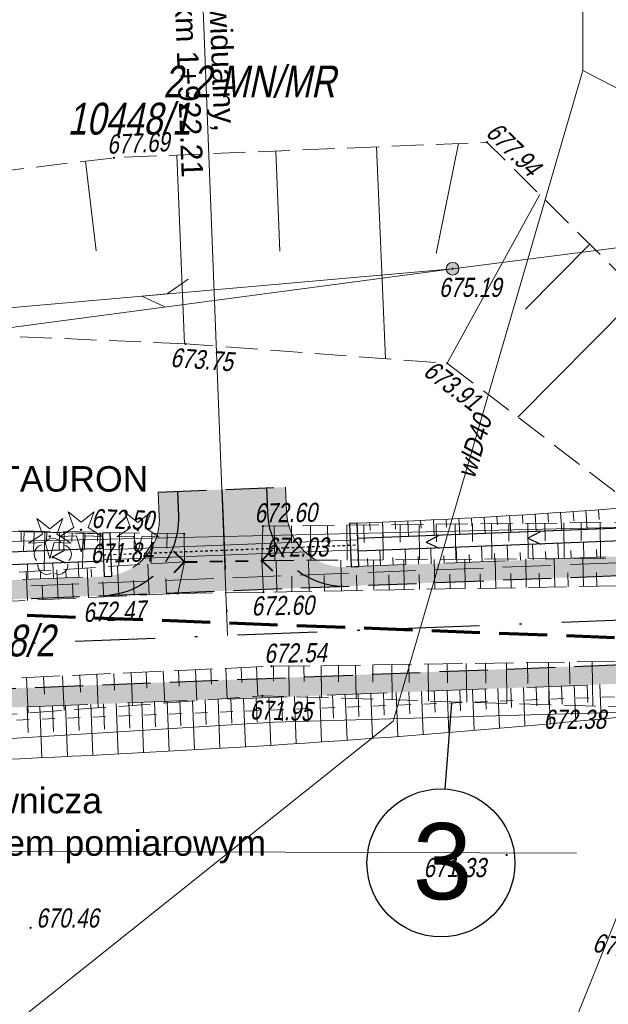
# Model space of a CAD drawing. Header units: metres. Extents: x 7168 to 12828, y 1523 to 3619.
# Tile 39 of 133: x 8673 to 8696, y 3454 to 3492. Entities that reach past the tile are written whole.
import ezdxf
from ezdxf import colors
from ezdxf.entities.mleader import LeaderData, LeaderLine
from ezdxf.enums import TextEntityAlignment as Align
from ezdxf.math import Vec2, Vec3

# ---------------------------------------------------------------- set-up
doc = ezdxf.new("R2010")
doc.units = ezdxf.units.M
for name, pattern in [('0.5_0.5', [1, 0.5, -0.5]), ('BUBZ01-500', [1.75, 1.25, -0.5]), ('DGN Style 1', [0.057149, 0, -0.057149]), ('DGN Style 2', [3.921133, 2.35268, -1.568453]), ('DGN Style 3', [2.649063, 1.892188, -0.756875]), ('DGN Style 4', [6.277735, 3.136907, -1.568453, 0.003921, -1.568453]), ('KTJZ01-500', [2, 1.5, -0.5])]:
    doc.linetypes.add(name, pattern=pattern)
for name, color, linetype, lineweight in [('1_trasa', 1, 'DGN Style 4', 30), ('1_trasa opis', 1, 'Continuous', 0), ('211-numer działki ewidencyjnej', 7, 'Continuous', 0), ('219-działka ewidencyjna', 7, 'Continuous', 0), ('2_krawedz jezdni', 7, 'DGN Style 3', 30), ('2_krawedz pobocza', 7, 'DGN Style 2', 13), ('2_krawedz skarpy', 7, 'Continuous', 13), ('3_jezdnia hatch', 8, 'Continuous', 0), ('4_korytka sciekowe', 5, 'Continuous', 13), ('4_przepusty', 5, 'DGN Style 2', 30), ('8_kanał technologiczny', 30, 'Continuous', 40), ('_0', 7, 'Continuous', 0), ('BUBZ01', 4, 'Continuous', 0), ('BUBZ01_1', 4, 'Continuous', 0), ('BUIB05_01', 4, 'Continuous', 0), ('drzewo iglaste (punkt)', 250, 'Continuous', 0), ('Kabel nn oświetleniowy', 1, 'DGN Style 2', 13), ('KTJZ01', 98, 'Continuous', 0), ('MPZP', 8, 'Continuous', 0), ('OBOP02_01', 250, 'Continuous', 0), ('PRZEBUDOWA SIECI', 1, 'DGN Style 2', 13), ('przewód gazowy (linia)', 250, 'Continuous', 0), ('przewód wodociągowy (linia)', 250, 'Continuous', 0), ('przewód wodociągowy (linia)-Atr1', 250, 'Continuous', 0), ('RTPW02', 98, 'Continuous', 0), ('SUEP_B - Przewód elektroenergetyczny niskiego napięcia', 7, 'Continuous', 0), ('SUSM04_01_E', 250, 'Continuous', 0), ('SUTP_B - Przewód telekomunikacyjny napowietrzny', 7, 'Continuous', 0)]:
    doc.layers.add(name, color=color, linetype=linetype, lineweight=lineweight)
doc.layers.add('3_pobocze hatch', color=7, linetype='Continuous', lineweight=0, true_color=0xfffacd)
doc.styles.add('Opis 500', font='italic.shx', dxfattribs={"width": 0.75, "height": 1.2})
doc.styles.get("Standard").update_dxf_attribs({"font": 'arial.ttf'})
doc.styles.add('Style-Arial', font='arial.ttf')
doc.styles.add('Style-simplex', font='simplex.shx')
doc.linetypes.add('E2', pattern='A,4.921575,["E2",Opis 500,S=1.2,R=0,X=0,Y=-0.5],0.078425,-1.460211,5', length=11.460211)
doc.linetypes.add('SUEP_B', pattern='A,10,[2,dgnlstyle-MapaZas_2021.shx,S=0.047619,R=0,X=0,Y=0],20,[2,dgnlstyle-MapaZas_2021.shx,S=0.047619,R=0,X=0,Y=0],20,[2,dgnlstyle-MapaZas_2021.shx,S=0.047619,R=0,X=0,Y=0],5,[2,dgnlstyle-MapaZas_2021.shx,S=0.047619,R=180,X=0,Y=0],20,[2,dgnlstyle-MapaZas_2021.shx,S=0.047619,R=180,X=0,Y=0],20,[2,dgnlstyle-MapaZas_2021.shx,S=0.047619,R=180,X=0,Y=0],49930', length=50025)

# ---------------------------------------------------------------- blocks, each defined once
blk = doc.blocks.new('OP011')
at = {"linetype": 'Continuous', "lineweight": 13}
h = blk.add_hatch(color=0, dxfattribs=at)
edge = h.paths.add_edge_path()
edge.add_arc((0, 0), 0.05, 0, 360)
at = {"color": 0, "linetype": 'Continuous', "lineweight": 13}
for p, q in [((-0.283, 0.093), (-0.512, 0.706)), ((-0.512, 0.706), (0, 0.299)), ((0, 0.299), (0.512, 0.706)), ((0.512, 0.706), (0.283, 0.093)), ((-0.828, -0.268), (-0.283, 0.093)), ((0.283, 0.093), (0.828, -0.268)), ((-0.175, -0.24), (-0.828, -0.268)), ((0, -0.87), (-0.175, -0.24)), ((0.175, -0.24), (0, -0.87)), ((0.828, -0.268), (0.175, -0.24))]:
    blk.add_line(p, q, dxfattribs=at)
blk = doc.blocks.new('OBOP02_01_1')
at = {"layer": 'OBOP02_01', "linetype": 'Continuous', "lineweight": 13}
h = blk.add_hatch(color=96, dxfattribs=at)
edge = h.paths.add_edge_path()
edge.add_arc((0, 0), 0.005, 0, 360)
at = {"layer": 'OBOP02_01', "color": 96, "linetype": 'Continuous', "lineweight": 13}
for centre, start, end in [((-0.0357, 0.0116), 102.1471, 221.8529), ((0, 0.0375), 30.1471, 149.8529), ((0.0357, 0.0116), 318.1471, 77.8529), ((-0.022, -0.0303), 174.1472, 293.8529), ((0.022, -0.0303), 246.1471, 5.8529)]:
    blk.add_arc(centre, 0.0375, start, end, dxfattribs=at)
blk = doc.blocks.new('510_8')
at = {"layer": 'SUSM04_01_E', "linetype": 'Continuous', "lineweight": 13}
h = blk.add_hatch(color=7, dxfattribs=at)
edge = h.paths.add_edge_path()
edge.add_arc((0, 0), 0.025, 0, 360)
at = {"layer": 'SUSM04_01_E', "color": 96, "linetype": 'Continuous', "lineweight": 13}
blk.add_circle((0, 0), 0.025, dxfattribs=at)
blk = doc.blocks.new('RTPW02_1')
at = {"layer": 'RTPW02', "linetype": 'Continuous'}
h = blk.add_hatch(color=256, dxfattribs=at)
edge = h.paths.add_edge_path()
edge.add_arc((0, 0), 0.0045, 0, 360)

msp = doc.modelspace()

# ---------------------------------------------------------------- hatches: boundary and pattern name
at = {"layer": '3_jezdnia hatch', "true_color": 0xb3fffc}
msp.add_hatch(color=131, dxfattribs=at).paths.add_polyline_path([(8682.328, 3473.013), (8682.29, 3473.99), (8678.792, 3473.854), (8678.83, 3472.876, -0.414214), (8675.95, 3469.762), (8685.443, 3470.132, -0.414209)])
at = {"layer": '3_pobocze hatch', "true_color": 0xfffacd}
for points in [[(8597.888, 3471.237, -0.128995), (8579.986, 3476.47), (8570.561, 3481.873, 0.033814), (8566.453, 3483.772, 0.313537), (8566.541, 3483.208, 0.100013), (8567.516, 3482.529, -0.022774), (8570.195, 3481.219), (8579.606, 3475.823, 0.128814), (8597.849, 3470.487), (8612.802, 3469.313), (8637.459, 3468.614, 0.018604), (8649.231, 3468.718), (8675.95, 3469.762, 0.414214), (8678.83, 3472.876), (8678.792, 3473.854), (8678.043, 3473.825), (8678.081, 3472.847, -0.414214), (8675.921, 3470.511), (8649.199, 3469.468, -0.018608), (8637.48, 3469.364), (8637.038, 3469.376), (8635.968, 3469.407), (8634.885, 3469.437), (8633.815, 3469.468), (8632.769, 3469.497), (8631.747, 3469.526), (8630.766, 3469.554), (8629.783, 3469.582), (8628.831, 3469.609), (8627.875, 3469.636), (8626.94, 3469.663), (8626.001, 3469.689), (8625.063, 3469.716), (8624.1, 3469.743), (8623.132, 3469.771), (8622.165, 3469.798), (8621.187, 3469.826), (8620.206, 3469.854), (8619.224, 3469.881), (8618.23, 3469.91), (8617.238, 3469.938), (8616.242, 3469.966), (8615.249, 3469.994), (8614.247, 3470.023), (8613.249, 3470.051), (8612.842, 3470.062), (8612.25, 3470.109), (8611.251, 3470.187), (8610.252, 3470.266), (8609.252, 3470.344), (8608.252, 3470.423), (8607.252, 3470.501), (8606.252, 3470.58), (8605.252, 3470.658), (8604.252, 3470.737), (8603.252, 3470.815), (8602.252, 3470.894), (8601.252, 3470.973), (8600.252, 3471.051), (8599.251, 3471.13)], [(8685.413, 3470.882, -0.414214), (8683.077, 3473.042), (8683.039, 3474.02), (8682.29, 3473.99), (8682.328, 3473.013, 0.414209), (8685.443, 3470.132), (8685.443, 3470.132), (8742.751, 3472.37, -0.029269), (8749.973, 3472.229, 0.239394), (8754.995, 3474.305, 0.348709), (8755.089, 3476.79), (8754.248, 3477.936), (8753.643, 3477.492), (8754.484, 3476.346, -0.348709), (8754.426, 3474.793, -0.239394), (8750.031, 3472.977, 0.013861), (8746.571, 3473.151, 0.015402), (8742.722, 3473.119), (8685.913, 3470.901)], [(8649.411, 3464.472), (8649.911, 3464.492), (8650.411, 3464.511), (8650.91, 3464.531), (8651.41, 3464.55), (8651.91, 3464.57), (8652.409, 3464.589), (8652.909, 3464.609), (8653.408, 3464.628), (8653.908, 3464.648), (8654.408, 3464.667), (8654.907, 3464.687), (8655.407, 3464.706), (8655.906, 3464.726), (8656.406, 3464.745), (8656.906, 3464.765), (8657.405, 3464.784), (8657.905, 3464.804), (8658.405, 3464.823), (8658.904, 3464.843), (8659.404, 3464.862), (8659.903, 3464.882), (8660.403, 3464.901), (8660.903, 3464.921), (8661.402, 3464.94), (8661.902, 3464.96), (8662.402, 3464.979), (8662.901, 3464.999), (8663.401, 3465.018), (8663.9, 3465.038), (8664.4, 3465.057), (8664.9, 3465.077), (8665.399, 3465.096), (8665.899, 3465.116), (8666.398, 3465.135), (8666.898, 3465.155), (8667.398, 3465.174), (8667.897, 3465.194), (8668.397, 3465.213), (8668.897, 3465.233), (8669.396, 3465.252), (8669.896, 3465.272), (8670.395, 3465.291), (8670.895, 3465.311), (8671.395, 3465.331), (8671.894, 3465.35), (8672.394, 3465.37), (8672.894, 3465.389), (8673.393, 3465.409), (8673.893, 3465.428), (8674.392, 3465.448), (8674.892, 3465.467), (8675.392, 3465.487), (8675.891, 3465.506), (8676.391, 3465.526), (8676.89, 3465.545), (8677.39, 3465.565), (8677.89, 3465.584), (8678.389, 3465.604), (8678.889, 3465.623), (8679.389, 3465.643), (8679.888, 3465.662), (8680.388, 3465.682), (8680.887, 3465.701), (8681.387, 3465.721), (8681.887, 3465.74), (8682.386, 3465.76), (8682.886, 3465.779), (8683.386, 3465.799), (8683.885, 3465.818), (8684.385, 3465.838), (8684.884, 3465.857), (8685.384, 3465.877), (8685.884, 3465.896), (8686.383, 3465.916), (8686.883, 3465.935), (8687.382, 3465.955), (8687.882, 3465.974), (8688.382, 3465.994), (8688.881, 3466.013), (8689.381, 3466.033), (8689.881, 3466.052), (8690.38, 3466.072), (8690.88, 3466.091), (8691.379, 3466.111), (8691.879, 3466.13), (8692.379, 3466.15), (8692.878, 3466.169), (8693.378, 3466.189), (8693.878, 3466.208), (8694.377, 3466.228), (8694.877, 3466.247), (8695.376, 3466.267), (8695.876, 3466.286), (8696.376, 3466.306), (8696.875, 3466.325), (8697.375, 3466.345), (8697.874, 3466.364), (8698.374, 3466.384), (8698.874, 3466.403), (8699.373, 3466.423), (8699.873, 3466.442), (8700.373, 3466.462), (8700.872, 3466.481), (8701.372, 3466.501), (8701.871, 3466.521), (8702.371, 3466.54), (8702.443, 3466.543, -0.414214), (8704.779, 3464.382), (8704.841, 3462.801), (8705.591, 3462.83), (8705.529, 3464.412, 0.414207), (8702.414, 3467.292, -0.000008), (8702.414, 3467.292, -0.000041), (8702.414, 3467.292), (8702.414, 3467.292), (8702.414, 3467.292), (8649.38, 3465.221, -0.018585), (8637.36, 3465.115), (8634.772, 3465.189), (8627.233, 3463.902), (8602.243, 3464.611), (8593.921, 3466.522, -0.09542), (8578.883, 3471.34), (8571.558, 3475.345, 0.422803), (8567.445, 3474.074), (8567.027, 3473.252), (8567.695, 3472.912), (8568.114, 3473.734, -0.422803), (8571.198, 3474.687), (8571.637, 3474.447), (8572.075, 3474.207), (8572.514, 3473.967), (8572.953, 3473.728), (8573.392, 3473.488), (8573.83, 3473.248), (8574.269, 3473.008), (8574.708, 3472.768), (8575.146, 3472.528), (8575.585, 3472.288), (8576.024, 3472.049), (8576.463, 3471.809), (8576.901, 3471.569), (8577.34, 3471.329), (8577.779, 3471.089), (8578.217, 3470.849), (8578.523, 3470.682, 0.005883), (8579.406, 3470.213), (8579.406, 3470.213, 0.000006), (8579.406, 3470.213, 0.08925), (8593.792, 3465.782), (8594.279, 3465.67), (8594.766, 3465.558), (8595.254, 3465.446), (8595.741, 3465.334), (8596.228, 3465.222), (8596.716, 3465.11), (8597.203, 3464.998), (8597.69, 3464.887), (8598.178, 3464.775), (8598.665, 3464.663), (8599.152, 3464.551), (8599.64, 3464.439), (8600.127, 3464.327), (8600.614, 3464.215), (8601.102, 3464.103), (8601.589, 3463.991), (8602.076, 3463.879), (8602.147, 3463.863), (8602.296, 3463.859), (8602.796, 3463.845), (8603.295, 3463.83), (8603.795, 3463.816), (8604.295, 3463.802), (8604.795, 3463.788), (8605.295, 3463.774), (8605.794, 3463.76), (8606.294, 3463.745), (8606.794, 3463.731), (8607.294, 3463.717), (8607.794, 3463.703), (8608.293, 3463.689), (8608.793, 3463.675), (8609.293, 3463.66), (8609.793, 3463.646), (8610.293, 3463.632), (8610.792, 3463.618), (8611.292, 3463.604), (8611.792, 3463.59), (8612.292, 3463.575), (8612.792, 3463.561), (8613.291, 3463.547), (8613.791, 3463.533), (8614.291, 3463.519), (8614.791, 3463.504), (8615.291, 3463.49), (8615.79, 3463.476), (8616.29, 3463.462), (8616.79, 3463.448), (8617.29, 3463.434), (8617.79, 3463.419), (8618.289, 3463.405), (8618.789, 3463.391), (8619.289, 3463.377), (8619.789, 3463.363), (8620.289, 3463.349), (8620.788, 3463.334), (8621.288, 3463.32), (8621.788, 3463.306), (8622.288, 3463.292), (8622.788, 3463.278), (8623.287, 3463.264), (8623.787, 3463.249), (8624.287, 3463.235), (8624.787, 3463.221), (8625.287, 3463.207), (8625.786, 3463.193), (8626.286, 3463.179), (8626.786, 3463.164), (8627.286, 3463.15), (8627.779, 3463.234), (8628.272, 3463.318), (8628.764, 3463.403), (8629.257, 3463.487), (8629.75, 3463.571), (8630.243, 3463.655), (8630.736, 3463.739), (8631.229, 3463.823), (8631.722, 3463.907), (8632.215, 3463.991), (8632.707, 3464.076), (8633.2, 3464.16), (8633.693, 3464.244), (8634.186, 3464.328), (8634.679, 3464.412), (8634.825, 3464.437), (8635.325, 3464.423), (8635.825, 3464.409), (8636.325, 3464.395), (8636.825, 3464.38), (8637.324, 3464.366), (8637.339, 3464.366, 0.002308), (8638.838, 3464.33), (8638.838, 3464.33), (8638.838, 3464.33, 0.002308), (8640.338, 3464.308, 0.000005), (8640.338, 3464.309, -0.000005), (8640.338, 3464.308, 0.013964)]]:
    msp.add_hatch(color=7, dxfattribs=at).paths.add_polyline_path(points)

# ---------------------------------------------------------------- linework, layer by layer
at = {"color": 1, "lineweight": 25}
msp.add_line((8689.56, 3465.539), (8689.287, 3462.163), dxfattribs=at)
msp.add_circle((8689.14, 3459.262), 2.904, dxfattribs=at)
at = {"layer": '1_trasa'}
for p, q in [((8680.541, 3473.922), (8680.764, 3468.198)), ((8649.305, 3466.97), (8742.819, 3470.621))]:
    msp.add_line(p, q, dxfattribs=at)
at = {"layer": '1_trasa opis', "linetype": 'Continuous', "lineweight": 0, "flags": 128}
msp.add_lwpolyline([(8680.764, 3468.198), (8679.594, 3498.175)], dxfattribs=at)
at = {"layer": '219-działka ewidencyjna', "color": 3, "linetype": 'Continuous', "lineweight": 13, "true_color": 0x00ff00, "flags": 128}
for points in [[(8651.048, 3471.393), (8699.938, 3472.523)], [(8698.598, 3465.253), (8682.598, 3464.793)], [(8649.698, 3462.743), (8682.598, 3464.793)], [(8698.038, 3462.103), (8688.118, 3437.353)]]:
    msp.add_lwpolyline(points, dxfattribs=at)
at = {"layer": '2_krawedz jezdni'}
for p, q in [((8678.043, 3473.825), (8683.039, 3474.02)), ((8678.792, 3473.854), (8678.83, 3472.876)), ((8682.29, 3473.99), (8682.328, 3473.013)), ((8649.231, 3468.718), (8742.751, 3472.37)), ((8649.38, 3465.221), (8727.907, 3468.288))]:
    msp.add_line(p, q, dxfattribs=at)
at = {"layer": '2_krawedz jezdni', "extrusion": (0, 0, -1)}
msp.add_arc((-8675.833, 3472.759), 3, 177.764, 267.764, dxfattribs=at)
at = {"layer": '2_krawedz jezdni'}
msp.add_arc((8685.326, 3473.13), 3, 182.236, 272.236, dxfattribs=at)
at = {"layer": '2_krawedz pobocza'}
for p, q in [((8678.043, 3473.825), (8678.081, 3472.847)), ((8683.039, 3474.02), (8683.077, 3473.042)), ((8685.413, 3470.882), (8742.722, 3473.119)), ((8649.199, 3469.468), (8675.921, 3470.511)), ((8649.411, 3464.472), (8702.443, 3466.543))]:
    msp.add_line(p, q, dxfattribs=at)
msp.add_arc((8685.326, 3473.13), 2.25, 182.236, 272.236, dxfattribs=at)
at = {"layer": '2_krawedz pobocza', "extrusion": (0, 0, -1)}
msp.add_arc((-8675.833, 3472.759), 2.25, 177.764, 267.764, dxfattribs=at)
at = {"layer": '2_krawedz skarpy'}
for p, q in [((8685.87, 3472), (8737.068, 3473.999)), ((8685.89, 3471.501), (8737.084, 3473.5)), ((8650.249, 3470.61), (8675.878, 3471.61)), ((8650.269, 3470.11), (8675.897, 3471.111))]:
    msp.add_line(p, q, dxfattribs=at)
for points in [[(8746.406, 3475.652), (8738.126, 3475.518), (8724.645, 3474.778), (8717.165, 3474.105), (8713.161, 3474.145), (8701.666, 3473.798), (8694.194, 3472.933), (8685.847, 3472.6)], [(8703.178, 3465.665), (8698, 3465.164), (8685.541, 3463.852), (8660.562, 3462.847), (8653.572, 3462.436), (8646.185, 3462.729), (8641.958, 3463.028), (8635.235, 3463.925), (8625.478, 3461.548), (8619.037, 3461.867), (8611.077, 3463.548), (8602.286, 3463.527), (8596.489, 3464.815), (8590.561, 3465.791), (8582.505, 3467.344), (8577.174, 3469.666), (8570.152, 3474.542)], [(8650.195, 3472.008), (8653.673, 3472.664), (8662.186, 3472.503), (8674.205, 3472.245), (8675.855, 3472.18)]]:
    msp.add_open_spline(points, degree=3, dxfattribs=at)
at = {"layer": '4_korytka sciekowe', "linetype": 'Continuous', "lineweight": 30}
for p, q in [((8692.546, 3472.261), (8691.546, 3472.222)), ((8693.545, 3472.3), (8692.546, 3472.261)), ((8692.555, 3472.011), (8693.045, 3472.281)), ((8694.544, 3472.339), (8693.545, 3472.3)), ((8695.543, 3472.378), (8694.544, 3472.339)), ((8696.543, 3472.417), (8695.543, 3472.378)), ((8686.55, 3472.027), (8685.87, 3472)), ((8687.55, 3472.066), (8686.55, 3472.027)), ((8688.549, 3472.105), (8687.55, 3472.066)), ((8689.548, 3472.144), (8688.549, 3472.105)), ((8688.559, 3471.855), (8689.048, 3472.124)), ((8690.547, 3472.183), (8689.548, 3472.144)), ((8691.546, 3472.222), (8690.547, 3472.183)), ((8692.555, 3472.011), (8693.065, 3471.781)), ((8695.563, 3471.878), (8694.564, 3471.839)), ((8696.562, 3471.917), (8695.563, 3471.878)), ((8672.88, 3471.493), (8671.881, 3471.454)), ((8673.879, 3471.532), (8672.88, 3471.493)), ((8674.878, 3471.571), (8673.879, 3471.532)), ((8673.889, 3471.282), (8674.379, 3471.552)), ((8675.878, 3471.61), (8674.878, 3471.571)), ((8686.57, 3471.527), (8685.89, 3471.501)), ((8687.569, 3471.566), (8686.57, 3471.527)), ((8688.568, 3471.605), (8687.569, 3471.566)), ((8688.559, 3471.855), (8689.068, 3471.625)), ((8689.568, 3471.644), (8688.568, 3471.605)), ((8690.567, 3471.683), (8689.568, 3471.644)), ((8691.566, 3471.722), (8690.567, 3471.683)), ((8692.565, 3471.761), (8691.566, 3471.722)), ((8693.564, 3471.8), (8692.565, 3471.761)), ((8694.564, 3471.839), (8693.564, 3471.8)), ((8673.889, 3471.282), (8674.398, 3471.052)), ((8675.897, 3471.111), (8674.898, 3471.072)), ((8672.899, 3470.994), (8671.9, 3470.955)), ((8673.899, 3471.033), (8672.899, 3470.994)), ((8674.898, 3471.072), (8673.899, 3471.033))]:
    msp.add_line(p, q, dxfattribs=at)
at = {"layer": '4_przepusty', "color": 5, "linetype": 'Continuous', "lineweight": 13}
for p, q in [((8675.88, 3471.56), (8685.872, 3471.95)), ((8675.895, 3471.161), (8685.888, 3471.551))]:
    msp.add_line(p, q, dxfattribs=at)
at = {"layer": '4_przepusty', "color": 5, "linetype": 'DGN Style 1'}
msp.add_line((8675.887, 3471.36), (8685.88, 3471.751), dxfattribs=at)
at = {"layer": '4_przepusty', "color": 7, "linetype": 'Continuous', "flags": 128}
for points in [[(8685.847, 3472.6), (8685.547, 3472.588), (8685.613, 3470.889), (8685.913, 3470.901), (8685.847, 3472.6)], [(8676.154, 3472.222), (8675.854, 3472.21), (8675.921, 3470.511), (8676.22, 3470.523), (8676.154, 3472.222)]]:
    msp.add_lwpolyline(points, close=True, dxfattribs=at)
at = {"layer": '8_kanał technologiczny', "color": 30, "linetype": 'DGN Style 3', "lineweight": 13}
msp.add_line((8649.209, 3469.218), (8742.732, 3472.87), dxfattribs=at)
at = {"layer": '_0', "color": 7, "linetype": 'Continuous', "lineweight": 13}
for p, q in [((8693.835, 3473.024), (8693.884, 3472.313)), ((8694.36, 3472.696), (8694.334, 3473.059)), ((8694.833, 3473.096), (8694.886, 3472.352)), ((8695.359, 3472.752), (8695.331, 3473.133)), ((8686.846, 3472.644), (8686.872, 3472.039)), ((8687.359, 3472.362), (8687.345, 3472.665)), ((8687.845, 3472.687), (8687.873, 3472.079)), ((8688.358, 3472.404), (8688.344, 3472.709)), ((8688.844, 3472.733), (8688.874, 3472.118)), ((8689.359, 3472.448), (8689.343, 3472.759)), ((8689.842, 3472.784), (8689.876, 3472.157)), ((8690.359, 3472.494), (8690.342, 3472.811)), ((8690.841, 3472.841), (8690.877, 3472.196)), ((8691.359, 3472.543), (8691.34, 3472.87)), ((8691.839, 3472.899), (8691.879, 3472.235)), ((8692.358, 3472.591), (8692.338, 3472.928)), ((8692.837, 3472.957), (8692.88, 3472.274)), ((8693.359, 3472.642), (8693.336, 3472.991)), ((8672.653, 3471.877), (8672.662, 3472.269)), ((8673.162, 3472.257), (8673.143, 3471.503)), ((8685.847, 3472.6), (8685.871, 3472)), ((8686.359, 3472.321), (8686.346, 3472.622)), ((8673.653, 3471.883), (8673.662, 3472.242)), ((8674.162, 3472.228), (8674.143, 3471.542)), ((8674.652, 3471.888), (8674.661, 3472.214)), ((8675.161, 3472.2), (8675.142, 3471.581)), ((8675.651, 3471.893), (8675.661, 3472.185)), ((8675.855, 3472.18), (8675.833, 3471.608)), ((8686.764, 3470.934), (8686.741, 3471.534)), ((8687.764, 3470.973), (8687.74, 3471.573)), ((8688.763, 3471.012), (8688.74, 3471.612)), ((8689.762, 3471.051), (8689.739, 3471.651)), ((8690.761, 3471.091), (8690.738, 3471.69)), ((8691.761, 3471.13), (8691.737, 3471.729)), ((8692.76, 3471.169), (8692.736, 3471.768)), ((8693.248, 3471.488), (8693.259, 3471.188)), ((8693.759, 3471.208), (8693.736, 3471.807)), ((8694.247, 3471.527), (8694.259, 3471.227)), ((8694.758, 3471.247), (8694.735, 3471.846)), ((8695.246, 3471.566), (8695.258, 3471.266)), ((8675.921, 3470.511), (8675.897, 3471.111)), ((8686.253, 3471.215), (8686.265, 3470.915)), ((8687.252, 3471.254), (8687.264, 3470.954)), ((8688.252, 3471.293), (8688.263, 3470.993)), ((8689.251, 3471.332), (8689.263, 3471.032)), ((8690.25, 3471.371), (8690.262, 3471.071)), ((8691.249, 3471.41), (8691.261, 3471.11)), ((8692.249, 3471.449), (8692.26, 3471.149)), ((8672.923, 3470.394), (8672.899, 3470.994)), ((8673.411, 3470.713), (8673.422, 3470.414)), ((8673.922, 3470.433), (8673.899, 3471.033)), ((8674.41, 3470.752), (8674.422, 3470.453)), ((8674.921, 3470.472), (8674.898, 3471.072)), ((8675.409, 3470.791), (8675.421, 3470.492))]:
    msp.add_line(p, q, dxfattribs=at)
at = {"layer": '_0', "color": 7, "linetype": 'Continuous', "lineweight": 0}
for p, q in [((8690.38, 3466.072), (8690.443, 3464.469)), ((8690.911, 3465.301), (8690.88, 3466.091)), ((8691.379, 3466.111), (8691.44, 3464.551)), ((8691.909, 3465.363), (8691.879, 3466.13)), ((8692.379, 3466.15), (8692.438, 3464.642)), ((8692.907, 3465.428), (8692.878, 3466.169)), ((8693.378, 3466.189), (8693.435, 3464.732)), ((8693.905, 3465.493), (8693.878, 3466.208)), ((8694.377, 3466.228), (8694.432, 3464.822)), ((8694.904, 3465.557), (8694.877, 3466.247)), ((8695.376, 3466.267), (8695.429, 3464.913)), ((8680.388, 3465.682), (8680.463, 3463.759)), ((8680.925, 3464.745), (8680.887, 3465.701)), ((8681.387, 3465.721), (8681.461, 3463.819)), ((8681.924, 3464.795), (8681.887, 3465.74)), ((8682.386, 3465.76), (8682.46, 3463.881)), ((8682.922, 3464.846), (8682.886, 3465.779)), ((8683.386, 3465.799), (8683.458, 3463.946)), ((8683.921, 3464.898), (8683.885, 3465.818)), ((8684.385, 3465.838), (8684.456, 3464.01)), ((8684.92, 3464.951), (8684.884, 3465.857)), ((8685.384, 3465.877), (8685.454, 3464.081)), ((8685.918, 3465.007), (8685.884, 3465.896)), ((8686.383, 3465.916), (8686.452, 3464.153)), ((8686.917, 3465.062), (8686.883, 3465.935)), ((8687.382, 3465.955), (8687.45, 3464.227)), ((8687.915, 3465.12), (8687.882, 3465.974)), ((8688.382, 3465.994), (8688.448, 3464.304)), ((8688.914, 3465.179), (8688.881, 3466.013)), ((8689.381, 3466.033), (8689.445, 3464.386)), ((8689.912, 3465.24), (8689.881, 3466.052)), ((8672.933, 3464.379), (8672.894, 3465.389)), ((8673.393, 3465.409), (8673.472, 3463.394)), ((8673.932, 3464.423), (8673.893, 3465.428)), ((8674.392, 3465.448), (8674.471, 3463.443)), ((8674.931, 3464.467), (8674.892, 3465.467)), ((8675.392, 3465.487), (8675.469, 3463.492)), ((8675.93, 3464.511), (8675.891, 3465.506)), ((8676.391, 3465.526), (8676.468, 3463.542)), ((8676.929, 3464.556), (8676.89, 3465.545)), ((8677.39, 3465.565), (8677.467, 3463.594)), ((8677.928, 3464.603), (8677.89, 3465.584)), ((8678.389, 3465.604), (8678.466, 3463.649)), ((8678.927, 3464.65), (8678.889, 3465.623)), ((8679.389, 3465.643), (8679.464, 3463.704)), ((8679.926, 3464.697), (8679.888, 3465.662))]:
    msp.add_line(p, q, dxfattribs=at)
at = {"layer": 'BUBZ01', "linetype": 'BUBZ01-500', "lineweight": 13}
msp.add_line((8679.108, 3479.643), (8653.728, 3480.753), dxfattribs=at)
at = {"layer": 'BUBZ01', "linetype": 'BUBZ01-500', "lineweight": 13, "flags": 128}
for points in [[(8744.818, 3492.223), (8742.428, 3490.973), (8738.498, 3489.383), (8728.278, 3484.703), (8717.298, 3479.333), (8700.088, 3478.493), (8690.948, 3487.563), (8676.298, 3486.953), (8663.968, 3485.473)], [(8734.818, 3484.673), (8724.768, 3478.483), (8716.028, 3473.743), (8703.098, 3472.713), (8696.388, 3473.533), (8689.388, 3478.883), (8679.108, 3479.643)], [(8735.568, 3475.493), (8727.168, 3475.083), (8716.028, 3473.743), (8703.098, 3472.713), (8682.148, 3472.483)], [(8682.108, 3471.133), (8710.098, 3471.323), (8722.468, 3471.833), (8737.358, 3472.753), (8749.028, 3474.283)], [(8679.058, 3472.183), (8670.298, 3472.343), (8652.048, 3471.353), (8648.938, 3472.753)], [(8679.068, 3471.083), (8668.778, 3470.443), (8655.168, 3469.503), (8643.158, 3471.083)], [(8696.968, 3465.363), (8682.128, 3465.823), (8666.718, 3464.693), (8653.358, 3462.973)]]:
    msp.add_lwpolyline(points, dxfattribs=at)
at = {"layer": 'BUBZ01_1', "linetype": 'Continuous', "lineweight": 13}
for p, q in [((8686.959, 3479.062), (8686.613, 3487.382)), ((8688.959, 3483.187), (8689.832, 3487.516)), ((8679.073, 3479.644), (8678.765, 3487.055)), ((8682.815, 3483.287), (8682.651, 3487.217)), ((8675.607, 3483.298), (8675.184, 3486.819)), ((8689.388, 3478.883), (8693.021, 3485.506)), ((8692.461, 3481.01), (8694.987, 3483.555)), ((8692.154, 3476.768), (8696.953, 3481.604)), ((8672.754, 3471.493), (8672.769, 3472.297)), ((8673.564, 3470.74), (8673.592, 3472.282)), ((8674.328, 3471.528), (8674.341, 3472.269)), ((8675.064, 3470.833), (8675.09, 3472.255)), ((8682.612, 3471.136), (8682.597, 3472.487)), ((8683.278, 3471.818), (8683.27, 3472.495)), ((8684.034, 3471.146), (8684.019, 3472.503)), ((8684.7, 3471.83), (8684.692, 3472.51)), ((8685.455, 3471.155), (8685.44, 3472.519)), ((8686.121, 3471.843), (8686.114, 3472.526)), ((8686.877, 3471.165), (8686.862, 3472.534)), ((8687.543, 3471.856), (8687.535, 3472.542)), ((8688.299, 3471.175), (8688.283, 3472.55)), ((8688.964, 3471.868), (8688.957, 3472.557)), ((8689.72, 3471.184), (8689.705, 3472.565)), ((8690.386, 3471.881), (8690.378, 3472.573)), ((8691.142, 3471.194), (8691.127, 3472.581)), ((8691.808, 3471.893), (8691.8, 3472.588)), ((8692.564, 3471.203), (8692.548, 3472.597)), ((8693.229, 3471.906), (8693.222, 3472.604)), ((8693.985, 3471.213), (8693.97, 3472.612)), ((8694.651, 3471.919), (8694.643, 3472.62)), ((8695.407, 3471.223), (8695.392, 3472.628)), ((8675.751, 3471.559), (8675.764, 3472.243)), ((8676.489, 3470.922), (8676.512, 3472.229)), ((8677.1, 3471.589), (8677.111, 3472.218)), ((8677.763, 3471.001), (8677.785, 3472.206)), ((8678.374, 3471.617), (8678.384, 3472.195)), ((8682.67, 3471.136), (8682.692, 3469.902)), ((8683.942, 3471.145), (8683.963, 3469.924)), ((8685.214, 3471.154), (8685.235, 3469.946)), ((8686.486, 3471.162), (8686.506, 3469.969)), ((8687.683, 3471.17), (8687.703, 3469.99)), ((8688.88, 3471.178), (8688.9, 3470.011)), ((8690.077, 3471.187), (8690.097, 3470.032)), ((8691.274, 3471.195), (8691.294, 3470.053)), ((8692.471, 3471.203), (8692.49, 3470.074)), ((8693.593, 3471.21), (8693.612, 3470.093)), ((8694.715, 3471.218), (8694.734, 3470.113)), ((8672.859, 3470.696), (8672.912, 3469.568)), ((8674.053, 3470.771), (8674.106, 3469.624)), ((8675.246, 3470.845), (8675.3, 3469.679)), ((8676.439, 3470.919), (8676.494, 3469.735)), ((8677.633, 3470.993), (8677.689, 3469.79)), ((8677.064, 3470.359), (8677.092, 3469.763)), ((8678.332, 3470.428), (8678.36, 3469.822)), ((8683.279, 3470.526), (8683.29, 3469.912)), ((8684.551, 3470.542), (8684.562, 3469.935)), ((8685.823, 3470.557), (8685.833, 3469.957)), ((8687.094, 3470.573), (8687.105, 3469.979)), ((8688.291, 3470.587), (8688.302, 3470)), ((8689.488, 3470.602), (8689.498, 3470.021)), ((8690.685, 3470.616), (8690.695, 3470.042)), ((8691.882, 3470.631), (8691.892, 3470.063)), ((8693.004, 3470.645), (8693.014, 3470.083)), ((8694.126, 3470.658), (8694.136, 3470.103)), ((8695.248, 3470.672), (8695.258, 3470.122)), ((8673.483, 3470.165), (8673.509, 3469.596)), ((8674.676, 3470.23), (8674.703, 3469.651)), ((8675.87, 3470.294), (8675.897, 3469.707)), ((8679.56, 3465.634), (8679.505, 3466.847)), ((8680.129, 3466.276), (8680.102, 3466.874)), ((8680.752, 3465.722), (8680.698, 3466.901)), ((8681.321, 3466.347), (8681.295, 3466.928)), ((8681.944, 3465.809), (8681.892, 3466.955)), ((8682.571, 3466.396), (8682.563, 3466.984)), ((8683.18, 3465.79), (8683.163, 3466.992)), ((8683.772, 3466.386), (8683.763, 3467.001)), ((8684.455, 3465.75), (8684.438, 3467.01)), ((8685.122, 3466.375), (8685.112, 3467.02)), ((8685.806, 3465.708), (8685.787, 3467.03)), ((8686.472, 3466.363), (8686.462, 3467.039)), ((8687.231, 3465.664), (8687.212, 3467.05)), ((8687.897, 3466.351), (8687.886, 3467.06)), ((8688.657, 3465.62), (8688.636, 3467.07)), ((8689.397, 3466.339), (8689.386, 3467.081)), ((8690.157, 3465.574), (8690.136, 3467.092)), ((8690.897, 3466.326), (8690.886, 3467.102)), ((8691.733, 3465.525), (8691.71, 3467.114)), ((8692.547, 3466.313), (8692.535, 3467.126)), ((8693.383, 3465.474), (8693.36, 3467.138)), ((8694.197, 3466.299), (8694.184, 3467.149)), ((8695.109, 3465.42), (8695.084, 3467.162)), ((8672.931, 3465.148), (8672.868, 3466.544)), ((8673.57, 3465.886), (8673.539, 3466.575)), ((8674.347, 3465.252), (8674.285, 3466.609)), ((8674.986, 3465.97), (8674.956, 3466.639)), ((8675.687, 3465.35), (8675.627, 3466.67)), ((8676.328, 3466.05), (8676.298, 3466.701)), ((8677.028, 3465.449), (8676.97, 3466.731)), ((8677.595, 3466.125), (8677.566, 3466.758)), ((8678.294, 3465.541), (8678.237, 3466.789)), ((8678.862, 3466.201), (8678.834, 3466.816))]:
    msp.add_line(p, q, dxfattribs=at)
at = {"layer": 'BUIB05_01', "linetype": 'Continuous', "lineweight": 40}
for p, q in [((8679.068, 3471.083), (8679.568, 3471.091)), ((8680.068, 3471.099), (8680.568, 3471.107)), ((8681.068, 3471.115), (8681.568, 3471.124)), ((8682.068, 3471.132), (8682.108, 3471.133))]:
    msp.add_line(p, q, dxfattribs=at)
at = {"layer": 'BUIB05_01', "linetype": 'Continuous', "lineweight": 40, "flags": 128}
for points in [[(8678.636, 3471.5), (8679.068, 3471.083), (8678.65, 3470.651)], [(8682.54, 3470.715), (8682.108, 3471.133), (8682.526, 3471.564)]]:
    msp.add_lwpolyline(points, dxfattribs=at)
at = {"layer": 'Kabel nn oświetleniowy', "linetype": '0.5_0.5'}
msp.add_line((8727.935, 3467.038), (8649.433, 3463.973), dxfattribs=at)
at = {"layer": 'KTJZ01', "linetype": 'KTJZ01-500'}
for points in [[(8682.148, 3472.483), (8682.108, 3471.133), (8682.168, 3469.893)], [(8751.788, 3471.983), (8749.318, 3471.933), (8738.358, 3471.533), (8722.338, 3470.733), (8710.068, 3470.383), (8682.168, 3469.893), (8678.808, 3469.843), (8666.568, 3469.273), (8655.098, 3468.563), (8634.548, 3468.243)], [(8679.058, 3472.183), (8679.068, 3471.083), (8678.808, 3469.843)], [(8682.488, 3466.983), (8698.608, 3467.213), (8704.348, 3467.273), (8710.108, 3467.293), (8722.498, 3467.593), (8738.718, 3468.303), (8749.398, 3468.743), (8755.788, 3468.663), (8759.668, 3468.033), (8763.258, 3466.833), (8765.518, 3465.653), (8773.228, 3461.133)], [(8618.138, 3465.983), (8621.608, 3465.963), (8634.668, 3465.203), (8644.708, 3464.953), (8654.338, 3465.323), (8666.678, 3466.263), (8682.488, 3466.983)]]:
    msp.add_lwpolyline(points, dxfattribs=at)
at = {"layer": 'MPZP', "linetype": 'DGN Style 3', "lineweight": 70}
msp.add_line((8759.494, 3465.695), (8653.688, 3469.703), dxfattribs=at)
at = {"layer": 'PRZEBUDOWA SIECI', "color": 6, "linetype": 'E2', "lineweight": 13}
msp.add_circle((8674.899, 3466.892), 47.254, dxfattribs=at)
at = {"layer": 'przewód gazowy (linia)', "color": 30, "linetype": 'Continuous', "lineweight": 13, "flags": 128}
msp.add_lwpolyline([(8600.308, 3488.563), (8600.308, 3477.443), (8601.368, 3462.393), (8629.218, 3460.163), (8632.578, 3464.093), (8643.848, 3462.603), (8649.968, 3459.793), (8656.328, 3459.773), (8694.458, 3459.643)], dxfattribs=at)
at = {"layer": 'przewód wodociągowy (linia)', "color": 5, "linetype": 'Continuous', "lineweight": 13, "flags": 128}
for points in [[(8694.718, 3490.383), (8694.738, 3503.453), (8685.688, 3502.663), (8685.698, 3502.163)], [(8694.718, 3490.383), (8711.238, 3481.823), (8723.878, 3484.713), (8737.778, 3490.323), (8762.578, 3492.543), (8775.318, 3494.463), (8787.848, 3495.863)], [(8659.108, 3435.363), (8667.188, 3447.943), (8668.348, 3449.733), (8687.258, 3464.833), (8694.718, 3490.383)]]:
    msp.add_lwpolyline(points, dxfattribs=at)
at = {"layer": 'SUEP_B - Przewód elektroenergetyczny niskiego napięcia', "color": 1, "linetype": 'SUEP_B', "lineweight": 13, "ltscale": 0.5, "flags": 128}
msp.add_lwpolyline([(8657.878, 3478.373), (8689.598, 3482.593), (8724.928, 3487.103)], dxfattribs=at)
at = {"layer": 'SUTP_B - Przewód telekomunikacyjny napowietrzny', "color": 30, "linetype": 'Continuous', "lineweight": 13, "flags": 128}
for points in [[(8658.668, 3479.873), (8689.598, 3482.593), (8724.928, 3487.103)], [(8679.21, 3482.182), (8678.391, 3481.607), (8677.395, 3481.519), (8678.302, 3481.097)]]:
    msp.add_lwpolyline(points, dxfattribs=at)

# ---------------------------------------------------------------- block references
at = {"layer": 'drzewo iglaste (punkt)', "color": 96, "linetype": 'Continuous', "lineweight": 0}
for p in [(8675.008, 3472.343), (8677.238, 3472.333), (8673.778, 3472.083)]:
    msp.add_blockref('OP011', p, dxfattribs=at)
at = {"layer": 'OBOP02_01', "color": 96, "linetype": 'Continuous', "lineweight": 13, "xscale": 10, "yscale": 10, "zscale": 10}
msp.add_blockref('OBOP02_01_1', (8673.898, 3471.268), dxfattribs=at)
at = {"layer": 'RTPW02', "linetype": 'Continuous', "xscale": 10, "yscale": 10, "zscale": 10}
for p in [(8690.948, 3487.563), (8676.298, 3486.953), (8689.598, 3482.593), (8679.108, 3479.643), (8689.388, 3478.883), (8682.148, 3472.483), (8679.058, 3472.183), (8679.068, 3471.083), (8682.108, 3471.133), (8682.168, 3469.893), (8678.808, 3469.843), (8682.488, 3466.983), (8682.128, 3465.823), (8691.718, 3459.573), (8673.028, 3456.713)]:
    msp.add_blockref('RTPW02_1', p, dxfattribs=at)
at = {"layer": 'SUSM04_01_E', "color": 96, "linetype": 'Continuous', "lineweight": 13, "xscale": 10, "yscale": 10, "zscale": 10}
msp.add_blockref('510_8', (8689.598, 3482.593), dxfattribs=at)

# ---------------------------------------------------------------- texts
at = {"color": 5, "lineweight": 35, "insert": (8688.033, 3460.828), "char_height": 3, "width": 2.21571, "attachment_point": 1}
msp.add_mtext('{\\C1;3}', dxfattribs=at)
at = {"layer": '1_trasa opis', "linetype": 'Continuous', "lineweight": 0, "insert": (8680.693, 3498.218), "char_height": 0.85, "attachment_point": 1, "rotation": 272.236, "line_spacing_factor": 0.952941, "style": 'Style-Arial'}
msp.add_mtext('zjazd indywidualny,\\Pstr. lewa, km 1+922.21', dxfattribs=at)
at = {"layer": '211-numer działki ewidencyjnej', "color": 3, "linetype": 'Continuous', "lineweight": 13, "true_color": 0x00ff00, "char_height": 1.25, "attachment_point": 1, "line_spacing_factor": 0.6}
for s, insert in [('\\FKRENTZ_1250;\\Q12;\\H1x;\\W0.8;10448/1', (8674.478, 3489.113)), ('\\FKRENTZ_1250;\\Q12;\\H1x;\\W0.8;10448/2', (8669.127, 3468.62))]:
    msp.add_mtext(s, dxfattribs=dict(at, insert=insert))
at = {"layer": '_0', "color": 30, "linetype": 'Continuous', "lineweight": 0, "style": 'Style-simplex'}
msp.add_text('+', height=0.001, dxfattribs=at).set_placement((8680.764, 3468.198), align=Align.MIDDLE_CENTER)
at = {"layer": 'MPZP', "linetype": 'DGN Style 3', "lineweight": 30, "insert": (8678.237, 3489.304), "char_height": 1.25, "attachment_point": 7, "line_spacing_factor": 0.72}
msp.add_mtext('\\FKRENTZ_1250;\\Q12;\\H1x;\\W0.8;2.2 MN/MR', dxfattribs=at)
at = {"layer": 'przewód wodociągowy (linia)-Atr1', "color": 5, "insert": (8690.098, 3474.418), "char_height": 0.75, "attachment_point": 4, "rotation": 73.723, "line_spacing_factor": 0.6}
msp.add_mtext('\\FKRENTZ_1250;\\Q12;\\H1x;\\W0.9;wlD40', dxfattribs=at)
at = {"layer": 'RTPW02', "linetype": 'Continuous', "char_height": 0.75, "attachment_point": 7, "line_spacing_factor": 0.72}
for s, insert, rotation in [('\\FKRENTZ_1250;\\Q12;\\H1x;\\W0.8; 677.94', (8690.696, 3488.038), 315.2202), ('\\FKRENTZ_1250;\\Q12;\\H1x;\\W0.8; 677.69', (8675.823, 3487.086), 2.3843), ('\\FKRENTZ_1250;\\Q12;\\H1x;\\W0.8; 673.75', (8678.277, 3478.751), 355.7718), ('\\FKRENTZ_1250;\\Q12;\\H1x;\\W0.8; 673.91', (8688.215, 3478.585), 322.6098), ('\\FKRENTZ_1250;\\Q12;\\H1x;\\W0.8; 672.60', (8681.599, 3472.616), 0.629), ('\\FKRENTZ_1250;\\Q12;\\H1x;\\W0.8; 672.50', (8675.184, 3472.412), 358.1839), ('\\FKRENTZ_1250;\\Q12;\\H1x;\\W0.8; 672.03', (8682.049, 3471.266), 0.3889), ('\\FKRENTZ_1250;\\Q12;\\H1x;\\W0.8; 671.84', (8675.17, 3471.011), 1.8851), ('\\FKRENTZ_1250;\\Q12;\\H1x;\\W0.8; 672.47', (8674.883, 3468.697), 2.438), ('\\FKRENTZ_1250;\\Q12;\\H1x;\\W0.8; 672.60', (8681.485, 3468.957), 1.0062), ('\\FKRENTZ_1250;\\Q12;\\H1x;\\W0.8; 672.54', (8681.983, 3467.101), 0.8174), ('\\FKRENTZ_1250;\\Q12;\\H1x;\\W0.8; 671.95', (8681.401, 3464.901), 358.2246), ('\\FKRENTZ_1250;\\Q12;\\H1x;\\W0.8; 671.15', (8694.838, 3455.815), 349.6556)]:
    msp.add_mtext(s, dxfattribs=dict(at, insert=insert, rotation=rotation))
for s, insert in [('\\FKRENTZ_1250;\\Q12;\\H1x;\\W0.8; 675.19', (8688.841, 3481.478)), ('\\FKRENTZ_1250;\\Q12;\\H1x;\\W0.8; 672.38', (8692.944, 3464.516)), ('\\FKRENTZ_1250;\\Q12;\\H1x;\\W0.8; 671.33', (8688.231, 3458.692)), ('\\FKRENTZ_1250;\\Q12;\\H1x;\\W0.8; 670.46', (8673.028, 3456.713))]:
    msp.add_mtext(s, dxfattribs=dict(at, insert=insert))

# ---------------------------------------------------------------- leaders
at = {"layer": '3_jezdnia hatch', "color": 6}
ml = msp.add_multileader_mtext('Standard', dxfattribs=at)
ml.set_content('proj. przyłącz - TAURON', color=6)
ml.set_leader_properties()
ml.build(insert=Vec2(0, 0))
ml.multileader.update_dxf_attribs({"text_right_attachment_type": 6, "dogleg_length": 0.36, "arrow_head_size": 0.18})
ctx = ml.context
ctx.base_point, ctx.char_height, ctx.arrow_head_size, ctx.landing_gap_size, ctx.plane_origin = Vec3(8662.194, 3474.187), 1, 0.18, 0.09, Vec3(8656.673, 3476.22)
ctx.right_attachment = 6
notes = []
notes.append((ctx, [(0, (1, 1, 0), (8661.834, 3474.187), (1, 0), 0.36, [(0, [(8657.93, 3473.624)], 0, [])])]))
ctx.mtext.insert, ctx.mtext.flow_direction = Vec3(8662.284, 3474.843), 5
ml = msp.add_multileader_mtext('Standard', dxfattribs=at)
ml.set_content('proj. skrzynie sterownicza \\Poświeteniem i układem pomiarowym', color=6)
ml.set_leader_properties()
ml.build(insert=Vec2(0, 0))
ml.multileader.update_dxf_attribs({"text_right_attachment_type": 6, "dogleg_length": 0.36, "arrow_head_size": 0.18})
ctx = ml.context
ctx.base_point, ctx.char_height, ctx.arrow_head_size, ctx.landing_gap_size, ctx.plane_origin = Vec3(8659.751, 3461.563), 1, 0.18, 0.09, Vec3(8658.641, 3464.14)
ctx.right_attachment = 6
notes.append((ctx, [(0, (1, 1, 0), (8659.391, 3461.563), (1, 0), 0.36, [(0, [(8658.641, 3464.14)], 0, [])])]))
ctx.mtext.insert, ctx.mtext.flow_direction = Vec3(8659.841, 3462.21), 5
for ctx, leaders in notes:
    for number, flags, end, landing, length, lines in leaders:
        leader = LeaderData()
        leader.index, (leader.has_last_leader_line, leader.has_dogleg_vector, leader.attachment_direction) = number, flags
        leader.last_leader_point, leader.dogleg_vector, leader.dogleg_length = Vec3(end), Vec3(landing), length
        for number, points, colour, breaks in lines:
            line = LeaderLine()
            line.index, line.vertices, line.color, line.breaks = number, Vec3.list(points), colors.encode_raw_color(colour), breaks
            leader.lines.append(line)
        ctx.leaders.append(leader)

doc.saveas('drawing.dxf')
